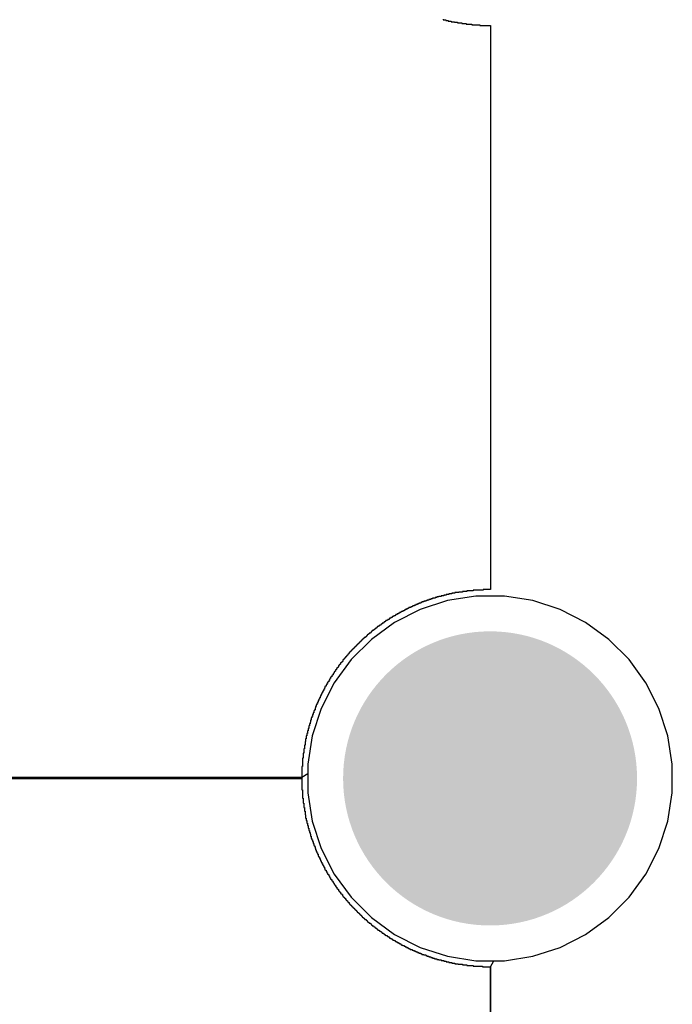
# Model space of a CAD drawing. Header units: inches. Extents: x 0 to 140, y 0 to 140.
# Tile 28 of 42: x 78 to 89, y 50 to 67. Entities that reach past the tile are written whole.
import ezdxf

# ---------------------------------------------------------------- set-up
doc = ezdxf.new("R2010")
doc.units = ezdxf.units.IN
for name, color, linetype in [('BOTTOM', 5, 'Continuous'), ('Bottom Solder', 6, 'Continuous'), ('Pad Holes', 156, 'Continuous'), ('TOP', 1, 'Continuous'), ('Top Solder', 216, 'Continuous')]:
    doc.layers.add(name, color=color, linetype=linetype)

msp = doc.modelspace()

# ---------------------------------------------------------------- hatches: boundary and pattern name
at = {"layer": 'BOTTOM'}
h = msp.add_hatch(color=5, dxfattribs=at)
edge = h.paths.add_edge_path()
edge.add_arc((86, 54), 1.5, 0, 360)
at = {"layer": 'Bottom Solder'}
h = msp.add_hatch(color=6, dxfattribs=at)
edge = h.paths.add_edge_path()
edge.add_arc((86, 54), 2.5, 0, 360)
at = {"layer": 'Pad Holes'}
h = msp.add_hatch(color=7, dxfattribs=at)
edge = h.paths.add_edge_path()
edge.add_arc((86, 54), 1.75, 0, 360)
at = {"layer": 'TOP'}
h = msp.add_hatch(color=1, dxfattribs=at)
edge = h.paths.add_edge_path()
edge.add_arc((86, 54), 1.5, 0, 360)
at = {"layer": 'Top Solder'}
h = msp.add_hatch(color=216, dxfattribs=at)
edge = h.paths.add_edge_path()
edge.add_arc((86, 54), 2.5, 0, 360)

# ---------------------------------------------------------------- linework, layer by layer
at = {"layer": 'BOTTOM'}
for p, q in [((85.756, 57.1), (85.274, 57.023)), ((86.244, 57.1), (85.756, 57.1)), ((86.726, 57.023), (86.244, 57.1)), ((85.274, 57.023), (84.81, 56.873)), ((87.19, 56.873), (86.726, 57.023)), ((84.81, 56.873), (84.375, 56.651)), ((87.625, 56.651), (87.19, 56.873)), ((84.375, 56.651), (83.981, 56.364)), ((88.02, 56.364), (87.625, 56.651)), ((83.981, 56.364), (83.635, 56.019)), ((88.365, 56.019), (88.02, 56.364)), ((83.635, 56.019), (83.349, 55.624)), ((88.651, 55.624), (88.365, 56.019)), ((83.349, 55.624), (83.127, 55.19)), ((88.873, 55.19), (88.651, 55.624)), ((83.127, 55.19), (82.976, 54.726)), ((89.024, 54.726), (88.873, 55.19)), ((82.976, 54.726), (82.9, 54.244)), ((89.1, 54.244), (89.024, 54.726)), ((82.9, 54.244), (82.9, 54.08)), ((89.1, 53.756), (89.1, 54.244)), ((82.9, 54.08), (82.8, 54.015)), ((73.212, 54.015), (82.8, 54.015)), ((82.773, 54.015), (73.227, 54.015)), ((82.8, 54.015), (82.773, 54.015)), ((82.8, 54.015), (82.8, 53.803)), ((82.8, 53.803), (82.811, 53.803)), ((82.811, 53.803), (82.811, 53.665)), ((89.024, 53.274), (89.1, 53.756)), ((82.811, 53.665), (82.821, 53.665)), ((82.821, 53.665), (82.821, 53.581)), ((82.821, 53.581), (82.832, 53.581)), ((82.832, 53.581), (82.832, 53.507)), ((82.832, 53.507), (82.842, 53.507)), ((82.842, 53.507), (82.842, 53.443)), ((82.842, 53.443), (82.853, 53.443)), ((82.853, 53.443), (82.853, 53.38)), ((82.853, 53.38), (82.863, 53.38)), ((82.863, 53.38), (82.863, 53.327)), ((82.863, 53.327), (82.874, 53.327)), ((82.874, 53.327), (82.874, 53.284)), ((82.874, 53.284), (82.885, 53.284)), ((82.885, 53.284), (82.885, 53.242)), ((82.885, 53.242), (82.895, 53.242)), ((82.895, 53.242), (82.895, 53.2)), ((88.873, 52.81), (89.024, 53.274)), ((82.895, 53.2), (82.906, 53.2)), ((82.906, 53.2), (82.906, 53.157)), ((82.906, 53.157), (82.916, 53.157)), ((82.916, 53.157), (82.916, 53.115)), ((82.916, 53.115), (82.927, 53.115)), ((82.927, 53.115), (82.927, 53.083)), ((82.927, 53.083), (82.937, 53.083)), ((82.937, 53.083), (82.937, 53.052)), ((82.937, 53.052), (82.948, 53.052)), ((82.948, 53.052), (82.948, 53.02)), ((82.948, 53.02), (82.959, 53.02)), ((82.959, 53.02), (82.959, 52.978)), ((82.959, 52.978), (82.969, 52.978)), ((82.969, 52.978), (82.969, 52.956)), ((82.969, 52.956), (82.98, 52.956)), ((82.98, 52.956), (82.98, 52.925)), ((82.98, 52.925), (82.99, 52.925)), ((82.99, 52.925), (82.99, 52.893)), ((82.99, 52.893), (83.001, 52.893)), ((83.001, 52.893), (83.001, 52.861)), ((83.001, 52.861), (83.012, 52.861)), ((83.012, 52.861), (83.012, 52.84)), ((83.012, 52.84), (83.022, 52.84)), ((83.022, 52.84), (83.022, 52.808)), ((83.022, 52.808), (83.033, 52.808)), ((83.033, 52.808), (83.033, 52.787)), ((83.033, 52.787), (83.043, 52.787)), ((83.043, 52.787), (83.043, 52.755)), ((83.043, 52.755), (83.054, 52.755)), ((83.054, 52.755), (83.054, 52.734)), ((83.054, 52.734), (83.064, 52.734)), ((83.064, 52.734), (83.064, 52.713)), ((88.651, 52.375), (88.873, 52.81)), ((83.064, 52.713), (83.075, 52.713)), ((83.075, 52.713), (83.075, 52.681)), ((83.075, 52.681), (83.086, 52.681)), ((83.086, 52.681), (83.086, 52.66)), ((83.086, 52.66), (83.096, 52.66)), ((83.096, 52.66), (83.096, 52.639)), ((83.096, 52.639), (83.107, 52.639)), ((83.107, 52.639), (83.107, 52.618)), ((83.107, 52.618), (83.117, 52.618)), ((83.117, 52.618), (83.117, 52.597)), ((83.117, 52.597), (83.128, 52.597)), ((83.128, 52.597), (83.128, 52.575)), ((83.128, 52.575), (83.139, 52.575)), ((83.139, 52.575), (83.139, 52.554)), ((83.139, 52.554), (83.149, 52.554)), ((83.149, 52.554), (83.149, 52.533)), ((83.149, 52.533), (83.16, 52.533)), ((83.16, 52.533), (83.16, 52.512)), ((83.16, 52.512), (83.17, 52.512)), ((83.17, 52.512), (83.17, 52.491)), ((83.17, 52.491), (83.181, 52.491)), ((83.181, 52.491), (83.181, 52.47)), ((83.181, 52.47), (83.191, 52.47)), ((83.191, 52.47), (83.191, 52.448)), ((83.191, 52.448), (83.202, 52.448)), ((83.202, 52.448), (83.202, 52.438)), ((83.202, 52.438), (83.213, 52.438)), ((83.213, 52.438), (83.213, 52.417)), ((83.213, 52.417), (83.223, 52.417)), ((83.223, 52.417), (83.223, 52.396)), ((83.223, 52.396), (83.234, 52.396)), ((83.234, 52.396), (83.234, 52.374)), ((83.234, 52.374), (83.244, 52.374)), ((83.244, 52.374), (83.244, 52.364)), ((83.244, 52.364), (83.255, 52.364)), ((83.255, 52.364), (83.255, 52.343)), ((83.255, 52.343), (83.266, 52.343)), ((83.266, 52.343), (83.266, 52.321)), ((83.266, 52.321), (83.276, 52.321)), ((83.276, 52.321), (83.276, 52.311)), ((83.276, 52.311), (83.287, 52.311)), ((83.287, 52.311), (83.287, 52.29)), ((83.287, 52.29), (83.297, 52.29)), ((83.297, 52.29), (83.297, 52.279)), ((83.297, 52.279), (83.308, 52.279)), ((83.308, 52.279), (83.308, 52.258)), ((83.308, 52.258), (83.318, 52.258)), ((83.318, 52.258), (83.318, 52.247)), ((83.318, 52.247), (83.329, 52.247)), ((83.329, 52.247), (83.329, 52.226)), ((83.329, 52.226), (83.34, 52.226)), ((83.34, 52.226), (83.34, 52.216)), ((88.365, 51.98), (88.651, 52.375)), ((83.34, 52.216), (83.35, 52.216)), ((83.35, 52.216), (83.35, 52.194)), ((83.35, 52.194), (83.361, 52.194)), ((83.361, 52.194), (83.361, 52.184)), ((83.361, 52.184), (83.371, 52.184)), ((83.371, 52.184), (83.371, 52.163)), ((83.371, 52.163), (83.382, 52.163)), ((83.382, 52.163), (83.382, 52.152)), ((83.382, 52.152), (83.393, 52.152)), ((83.393, 52.152), (83.393, 52.131)), ((83.393, 52.131), (83.403, 52.131)), ((83.403, 52.131), (83.403, 52.12)), ((83.403, 52.12), (83.414, 52.12)), ((83.414, 52.12), (83.414, 52.11)), ((83.414, 52.11), (83.424, 52.11)), ((83.424, 52.11), (83.424, 52.089)), ((83.424, 52.089), (83.435, 52.089)), ((83.435, 52.089), (83.435, 52.078)), ((83.435, 52.078), (83.445, 52.078)), ((83.445, 52.078), (83.445, 52.067)), ((83.445, 52.067), (83.456, 52.067)), ((83.456, 52.067), (83.456, 52.046)), ((83.456, 52.046), (83.467, 52.046)), ((83.467, 52.046), (83.467, 52.036)), ((83.467, 52.036), (83.477, 52.036)), ((83.477, 52.036), (83.477, 52.025)), ((83.477, 52.025), (83.488, 52.025)), ((83.488, 52.025), (83.488, 52.004)), ((83.488, 52.004), (83.498, 52.004)), ((83.498, 52.004), (83.498, 51.993)), ((83.498, 51.993), (83.509, 51.993)), ((83.509, 51.993), (83.509, 51.983)), ((83.509, 51.983), (83.52, 51.983)), ((83.52, 51.983), (83.52, 51.972)), ((83.52, 51.972), (83.53, 51.972)), ((83.53, 51.972), (83.53, 51.962)), ((83.53, 51.962), (83.541, 51.962)), ((83.541, 51.962), (83.541, 51.94)), ((83.541, 51.94), (83.551, 51.94)), ((83.551, 51.94), (83.551, 51.93)), ((83.551, 51.93), (83.562, 51.93)), ((83.562, 51.93), (83.562, 51.919)), ((83.562, 51.919), (83.572, 51.919)), ((83.572, 51.919), (83.572, 51.909)), ((83.572, 51.909), (83.583, 51.909)), ((83.583, 51.909), (83.583, 51.898)), ((83.583, 51.898), (83.594, 51.898)), ((83.594, 51.898), (83.594, 51.888)), ((83.594, 51.888), (83.604, 51.888)), ((83.604, 51.888), (83.604, 51.866)), ((88.02, 51.635), (88.365, 51.98)), ((83.604, 51.866), (83.615, 51.866)), ((83.615, 51.866), (83.615, 51.856)), ((83.615, 51.856), (83.625, 51.856)), ((83.625, 51.856), (83.625, 51.845)), ((83.625, 51.845), (83.636, 51.845)), ((83.636, 51.845), (83.636, 51.835)), ((83.636, 51.835), (83.647, 51.835)), ((83.647, 51.835), (83.647, 51.824)), ((83.647, 51.824), (83.657, 51.824)), ((83.657, 51.824), (83.657, 51.813)), ((83.657, 51.813), (83.668, 51.813)), ((83.668, 51.813), (83.668, 51.803)), ((83.668, 51.803), (83.678, 51.803)), ((83.678, 51.803), (83.678, 51.792)), ((83.678, 51.792), (83.689, 51.792)), ((83.689, 51.792), (83.689, 51.782)), ((83.689, 51.782), (83.699, 51.782)), ((83.699, 51.782), (83.699, 51.771)), ((83.699, 51.771), (83.71, 51.771)), ((83.71, 51.771), (83.71, 51.761)), ((83.71, 51.761), (83.721, 51.761)), ((83.721, 51.761), (83.721, 51.75)), ((83.721, 51.75), (83.731, 51.75)), ((83.731, 51.75), (83.731, 51.739)), ((83.731, 51.739), (83.742, 51.739)), ((83.742, 51.739), (83.742, 51.729)), ((83.742, 51.729), (83.752, 51.729)), ((83.752, 51.729), (83.752, 51.718)), ((83.752, 51.718), (83.763, 51.718)), ((83.763, 51.718), (83.763, 51.708)), ((83.763, 51.708), (83.774, 51.708)), ((83.774, 51.708), (83.774, 51.697)), ((83.774, 51.697), (83.784, 51.697)), ((83.784, 51.697), (83.784, 51.686)), ((83.784, 51.686), (83.795, 51.686)), ((83.795, 51.686), (83.795, 51.676)), ((83.795, 51.676), (83.805, 51.676)), ((83.805, 51.676), (83.805, 51.665)), ((83.805, 51.665), (83.816, 51.665)), ((83.816, 51.665), (83.816, 51.655)), ((83.816, 51.655), (83.826, 51.655)), ((83.826, 51.655), (83.826, 51.644)), ((83.826, 51.644), (83.837, 51.644)), ((83.837, 51.644), (83.837, 51.634)), ((83.837, 51.634), (83.848, 51.634)), ((83.848, 51.634), (83.848, 51.623)), ((83.848, 51.623), (83.858, 51.623)), ((83.858, 51.623), (83.858, 51.612)), ((83.858, 51.612), (83.869, 51.612)), ((83.869, 51.612), (83.869, 51.602)), ((83.869, 51.602), (83.89, 51.602)), ((83.89, 51.602), (83.89, 51.591)), ((83.89, 51.591), (83.901, 51.591)), ((83.901, 51.591), (83.901, 51.581)), ((83.901, 51.581), (83.911, 51.581)), ((83.911, 51.581), (83.911, 51.57)), ((83.911, 51.57), (83.922, 51.57)), ((83.922, 51.57), (83.922, 51.559)), ((83.922, 51.559), (83.932, 51.559)), ((83.932, 51.559), (83.932, 51.549)), ((87.625, 51.348), (88.02, 51.635)), ((83.932, 51.549), (83.943, 51.549)), ((83.943, 51.549), (83.943, 51.538)), ((83.943, 51.538), (83.964, 51.538)), ((83.964, 51.538), (83.964, 51.528)), ((83.964, 51.528), (83.975, 51.528)), ((83.975, 51.528), (83.975, 51.517)), ((83.975, 51.517), (83.985, 51.517)), ((83.985, 51.517), (83.985, 51.507)), ((83.985, 51.507), (83.996, 51.507)), ((83.996, 51.507), (83.996, 51.496)), ((83.996, 51.496), (84.017, 51.496)), ((84.017, 51.496), (84.017, 51.485)), ((84.017, 51.485), (84.028, 51.485)), ((84.028, 51.485), (84.028, 51.475)), ((84.028, 51.475), (84.038, 51.475)), ((84.038, 51.475), (84.038, 51.464)), ((84.038, 51.464), (84.049, 51.464)), ((84.049, 51.464), (84.049, 51.454)), ((84.049, 51.454), (84.07, 51.454)), ((84.07, 51.454), (84.07, 51.443)), ((84.07, 51.443), (84.08, 51.443)), ((84.08, 51.443), (84.08, 51.432)), ((84.08, 51.432), (84.091, 51.432)), ((84.091, 51.432), (84.091, 51.422)), ((84.091, 51.422), (84.112, 51.422)), ((84.112, 51.422), (84.112, 51.411)), ((84.112, 51.411), (84.123, 51.411)), ((84.123, 51.411), (84.123, 51.401)), ((84.123, 51.401), (84.144, 51.401)), ((84.144, 51.401), (84.144, 51.39)), ((84.144, 51.39), (84.155, 51.39)), ((84.155, 51.39), (84.155, 51.38)), ((84.155, 51.38), (84.165, 51.38)), ((84.165, 51.38), (84.165, 51.369)), ((84.165, 51.369), (84.186, 51.369)), ((84.186, 51.369), (84.186, 51.358)), ((84.186, 51.358), (84.197, 51.358)), ((84.197, 51.358), (84.197, 51.348)), ((84.197, 51.348), (84.218, 51.348)), ((84.218, 51.348), (84.218, 51.337)), ((84.218, 51.337), (84.229, 51.337)), ((84.229, 51.337), (84.229, 51.327)), ((84.229, 51.327), (84.25, 51.327)), ((84.25, 51.327), (84.25, 51.316)), ((84.25, 51.316), (84.26, 51.316)), ((84.26, 51.316), (84.26, 51.305)), ((84.26, 51.305), (84.282, 51.305)), ((84.282, 51.305), (84.282, 51.295)), ((84.282, 51.295), (84.292, 51.295)), ((84.292, 51.295), (84.292, 51.284)), ((84.292, 51.284), (84.313, 51.284)), ((84.313, 51.284), (84.313, 51.274)), ((84.313, 51.274), (84.334, 51.274)), ((84.334, 51.274), (84.334, 51.263)), ((84.334, 51.263), (84.345, 51.263)), ((84.345, 51.263), (84.345, 51.253)), ((84.345, 51.253), (84.366, 51.253)), ((84.366, 51.253), (84.366, 51.242)), ((84.366, 51.242), (84.387, 51.242)), ((84.387, 51.242), (84.387, 51.231)), ((84.387, 51.231), (84.398, 51.231)), ((84.398, 51.231), (84.398, 51.221)), ((84.398, 51.221), (84.419, 51.221)), ((84.419, 51.221), (84.419, 51.21)), ((87.19, 51.127), (87.625, 51.348)), ((84.419, 51.21), (84.44, 51.21)), ((84.44, 51.21), (84.44, 51.2)), ((84.44, 51.2), (84.461, 51.2)), ((84.461, 51.2), (84.461, 51.189)), ((84.461, 51.189), (84.483, 51.189)), ((84.483, 51.189), (84.483, 51.178)), ((84.483, 51.178), (84.493, 51.178)), ((84.493, 51.178), (84.493, 51.168)), ((84.493, 51.168), (84.514, 51.168)), ((84.514, 51.168), (84.514, 51.157)), ((84.514, 51.157), (84.536, 51.157)), ((84.536, 51.157), (84.536, 51.147)), ((84.536, 51.147), (84.557, 51.147)), ((84.557, 51.147), (84.557, 51.136)), ((84.557, 51.136), (84.578, 51.136)), ((84.578, 51.136), (84.578, 51.126)), ((84.578, 51.126), (84.599, 51.126)), ((84.599, 51.126), (84.599, 51.115)), ((84.599, 51.115), (84.62, 51.115)), ((84.62, 51.115), (84.62, 51.104)), ((84.62, 51.104), (84.641, 51.104)), ((84.641, 51.104), (84.641, 51.094)), ((84.641, 51.094), (84.673, 51.094)), ((84.673, 51.094), (84.673, 51.083)), ((84.673, 51.083), (84.694, 51.083)), ((84.694, 51.083), (84.694, 51.073)), ((84.694, 51.073), (84.715, 51.073)), ((84.715, 51.073), (84.715, 51.062)), ((84.715, 51.062), (84.737, 51.062)), ((84.737, 51.062), (84.737, 51.051)), ((84.737, 51.051), (84.768, 51.051)), ((84.768, 51.051), (84.768, 51.041)), ((86.726, 50.976), (87.19, 51.127)), ((84.768, 51.041), (84.789, 51.041)), ((84.789, 51.041), (84.789, 51.03)), ((84.789, 51.03), (84.821, 51.03)), ((84.821, 51.03), (84.821, 51.02)), ((84.821, 51.02), (84.842, 51.02)), ((84.842, 51.02), (84.842, 51.009)), ((84.842, 51.009), (84.874, 51.009)), ((84.874, 51.009), (84.874, 50.999)), ((84.874, 50.999), (84.906, 50.999)), ((84.906, 50.999), (84.906, 50.988)), ((84.906, 50.988), (84.927, 50.988)), ((84.927, 50.988), (84.927, 50.977)), ((84.927, 50.977), (84.959, 50.977)), ((84.959, 50.977), (84.959, 50.967)), ((84.959, 50.967), (84.991, 50.967)), ((84.991, 50.967), (84.991, 50.956)), ((84.991, 50.956), (85.022, 50.956)), ((85.022, 50.956), (85.022, 50.946)), ((85.022, 50.946), (85.054, 50.946)), ((85.054, 50.946), (85.054, 50.935)), ((85.054, 50.935), (85.096, 50.935)), ((85.096, 50.935), (85.096, 50.924)), ((85.096, 50.924), (85.128, 50.924)), ((85.128, 50.924), (85.128, 50.914)), ((85.128, 50.914), (85.17, 50.914)), ((85.17, 50.914), (85.17, 50.903)), ((85.17, 50.903), (85.213, 50.903)), ((85.213, 50.903), (85.213, 50.893)), ((85.213, 50.893), (85.255, 50.893)), ((85.255, 50.893), (85.255, 50.882)), ((85.255, 50.882), (85.297, 50.882)), ((85.297, 50.882), (85.297, 50.872)), ((86.007, 50.797), (86.066, 50.9)), ((86.066, 50.9), (86.244, 50.9)), ((86.244, 50.9), (86.726, 50.976)), ((85.297, 50.872), (85.35, 50.872)), ((85.35, 50.872), (85.35, 50.861)), ((85.35, 50.861), (85.403, 50.861)), ((85.403, 50.861), (85.403, 50.85)), ((85.403, 50.85), (85.456, 50.85)), ((85.456, 50.85), (85.456, 50.84)), ((85.456, 50.84), (85.53, 50.84)), ((85.53, 50.84), (85.53, 50.829)), ((85.53, 50.829), (85.604, 50.829)), ((85.604, 50.829), (85.604, 50.819)), ((85.604, 50.819), (85.71, 50.819)), ((85.71, 50.819), (85.71, 50.808)), ((85.71, 50.808), (85.869, 50.808)), ((85.869, 50.808), (85.869, 50.797)), ((85.869, 50.797), (86.007, 50.797)), ((86.007, 50.797), (86.007, 41.209)), ((86.007, 50.773), (86.007, 50.797)), ((86.007, 41.227), (86.007, 50.773))]:
    msp.add_line(p, q, dxfattribs=at)
at = {"layer": 'Bottom Solder'}
for p, q in [((85.202, 66.905), (85.202, 66.894)), ((85.202, 66.894), (85.245, 66.894)), ((85.245, 66.894), (85.245, 66.883)), ((85.245, 66.883), (85.287, 66.883)), ((85.287, 66.883), (85.287, 66.873)), ((85.287, 66.873), (85.34, 66.873)), ((85.34, 66.873), (85.34, 66.862)), ((85.34, 66.862), (85.393, 66.862)), ((85.393, 66.862), (85.393, 66.852)), ((85.393, 66.852), (85.446, 66.852)), ((85.446, 66.852), (85.446, 66.841)), ((85.446, 66.841), (85.52, 66.841)), ((85.52, 66.841), (85.52, 66.83)), ((85.52, 66.83), (85.594, 66.83)), ((85.594, 66.83), (85.594, 66.82)), ((85.594, 66.82), (85.689, 66.82)), ((85.689, 66.82), (85.689, 66.809)), ((85.689, 66.809), (85.827, 66.809)), ((85.827, 66.809), (85.827, 66.799)), ((85.827, 66.799), (86.007, 66.799)), ((86.007, 66.799), (86.007, 57.211)), ((85.096, 57.073), (85.065, 57.073)), ((85.065, 57.073), (85.065, 57.063)), ((85.128, 57.084), (85.096, 57.084)), ((85.096, 57.084), (85.096, 57.073)), ((85.17, 57.094), (85.128, 57.094)), ((85.128, 57.094), (85.128, 57.084)), ((85.213, 57.105), (85.17, 57.105)), ((85.17, 57.105), (85.17, 57.094)), ((85.255, 57.115), (85.213, 57.115)), ((85.213, 57.115), (85.213, 57.105)), ((85.297, 57.126), (85.255, 57.126)), ((85.255, 57.126), (85.255, 57.115)), ((85.35, 57.137), (85.297, 57.137)), ((85.297, 57.137), (85.297, 57.126)), ((85.403, 57.147), (85.35, 57.147)), ((85.35, 57.147), (85.35, 57.137)), ((85.467, 57.158), (85.403, 57.158)), ((85.403, 57.158), (85.403, 57.147)), ((85.53, 57.168), (85.467, 57.168)), ((85.467, 57.168), (85.467, 57.158)), ((85.604, 57.179), (85.53, 57.179)), ((85.53, 57.179), (85.53, 57.168)), ((85.71, 57.19), (85.604, 57.19)), ((85.604, 57.19), (85.604, 57.179)), ((85.88, 57.2), (85.71, 57.2)), ((85.71, 57.2), (85.71, 57.19)), ((86.007, 57.211), (85.88, 57.211)), ((85.88, 57.211), (85.88, 57.2)), ((84.673, 56.914), (84.652, 56.914)), ((84.652, 56.914), (84.652, 56.904)), ((84.694, 56.925), (84.673, 56.925)), ((84.673, 56.925), (84.673, 56.914)), ((84.715, 56.936), (84.694, 56.936)), ((84.694, 56.936), (84.694, 56.925)), ((84.737, 56.946), (84.715, 56.946)), ((84.715, 56.946), (84.715, 56.936)), ((84.768, 56.957), (84.737, 56.957)), ((84.737, 56.957), (84.737, 56.946)), ((84.789, 56.967), (84.768, 56.967)), ((84.768, 56.967), (84.768, 56.957)), ((84.821, 56.978), (84.789, 56.978)), ((84.789, 56.978), (84.789, 56.967)), ((84.842, 56.988), (84.821, 56.988)), ((84.821, 56.988), (84.821, 56.978)), ((84.874, 56.999), (84.842, 56.999)), ((84.842, 56.999), (84.842, 56.988)), ((84.906, 57.01), (84.874, 57.01)), ((84.874, 57.01), (84.874, 56.999)), ((84.927, 57.02), (84.906, 57.02)), ((84.906, 57.02), (84.906, 57.01)), ((84.959, 57.031), (84.927, 57.031)), ((84.927, 57.031), (84.927, 57.02)), ((84.991, 57.041), (84.959, 57.041)), ((84.959, 57.041), (84.959, 57.031)), ((85.022, 57.052), (84.991, 57.052)), ((84.991, 57.052), (84.991, 57.041)), ((85.065, 57.063), (85.022, 57.063)), ((85.022, 57.063), (85.022, 57.052)), ((84.345, 56.745), (84.334, 56.745)), ((84.334, 56.745), (84.334, 56.734)), ((84.366, 56.756), (84.345, 56.756)), ((84.345, 56.756), (84.345, 56.745)), ((84.387, 56.766), (84.366, 56.766)), ((84.366, 56.766), (84.366, 56.756)), ((84.398, 56.777), (84.387, 56.777)), ((84.387, 56.777), (84.387, 56.766)), ((84.419, 56.787), (84.398, 56.787)), ((84.398, 56.787), (84.398, 56.777)), ((84.44, 56.798), (84.419, 56.798)), ((84.419, 56.798), (84.419, 56.787)), ((84.461, 56.809), (84.44, 56.809)), ((84.44, 56.809), (84.44, 56.798)), ((84.483, 56.819), (84.461, 56.819)), ((84.461, 56.819), (84.461, 56.809)), ((84.493, 56.83), (84.483, 56.83)), ((84.483, 56.83), (84.483, 56.819)), ((84.514, 56.84), (84.493, 56.84)), ((84.493, 56.84), (84.493, 56.83)), ((84.536, 56.851), (84.514, 56.851)), ((84.514, 56.851), (84.514, 56.84)), ((84.557, 56.861), (84.536, 56.861)), ((84.536, 56.861), (84.536, 56.851)), ((84.578, 56.872), (84.557, 56.872)), ((84.557, 56.872), (84.557, 56.861)), ((84.599, 56.883), (84.578, 56.883)), ((84.578, 56.883), (84.578, 56.872)), ((84.62, 56.893), (84.599, 56.893)), ((84.599, 56.893), (84.599, 56.883)), ((84.652, 56.904), (84.62, 56.904)), ((84.62, 56.904), (84.62, 56.893)), ((84.091, 56.576), (84.08, 56.576)), ((84.08, 56.576), (84.08, 56.565)), ((84.112, 56.586), (84.091, 56.586)), ((84.091, 56.586), (84.091, 56.576)), ((84.123, 56.597), (84.112, 56.597)), ((84.112, 56.597), (84.112, 56.586)), ((84.144, 56.607), (84.123, 56.607)), ((84.123, 56.607), (84.123, 56.597)), ((84.155, 56.618), (84.144, 56.618)), ((84.144, 56.618), (84.144, 56.607)), ((84.165, 56.629), (84.155, 56.629)), ((84.155, 56.629), (84.155, 56.618)), ((84.186, 56.639), (84.165, 56.639)), ((84.165, 56.639), (84.165, 56.629)), ((84.197, 56.65), (84.186, 56.65)), ((84.186, 56.65), (84.186, 56.639)), ((84.218, 56.66), (84.197, 56.66)), ((84.197, 56.66), (84.197, 56.65)), ((84.229, 56.671), (84.218, 56.671)), ((84.218, 56.671), (84.218, 56.66)), ((84.25, 56.682), (84.229, 56.682)), ((84.229, 56.682), (84.229, 56.671)), ((84.26, 56.692), (84.25, 56.692)), ((84.25, 56.692), (84.25, 56.682)), ((84.282, 56.703), (84.26, 56.703)), ((84.26, 56.703), (84.26, 56.692)), ((84.292, 56.713), (84.282, 56.713)), ((84.282, 56.713), (84.282, 56.703)), ((84.313, 56.724), (84.292, 56.724)), ((84.292, 56.724), (84.292, 56.713)), ((84.334, 56.734), (84.313, 56.734)), ((84.313, 56.734), (84.313, 56.724)), ((83.89, 56.406), (83.879, 56.406)), ((83.879, 56.406), (83.879, 56.396)), ((83.901, 56.417), (83.89, 56.417)), ((83.89, 56.417), (83.89, 56.406)), ((83.911, 56.428), (83.901, 56.428)), ((83.901, 56.428), (83.901, 56.417)), ((83.922, 56.438), (83.911, 56.438)), ((83.911, 56.438), (83.911, 56.428)), ((83.932, 56.449), (83.922, 56.449)), ((83.922, 56.449), (83.922, 56.438)), ((83.943, 56.459), (83.932, 56.459)), ((83.932, 56.459), (83.932, 56.449)), ((83.964, 56.47), (83.943, 56.47)), ((83.943, 56.47), (83.943, 56.459)), ((83.975, 56.48), (83.964, 56.48)), ((83.964, 56.48), (83.964, 56.47)), ((83.985, 56.491), (83.975, 56.491)), ((83.975, 56.491), (83.975, 56.48)), ((83.996, 56.502), (83.985, 56.502)), ((83.985, 56.502), (83.985, 56.491)), ((84.017, 56.512), (83.996, 56.512)), ((83.996, 56.512), (83.996, 56.502)), ((84.028, 56.523), (84.017, 56.523)), ((84.017, 56.523), (84.017, 56.512)), ((84.038, 56.533), (84.028, 56.533)), ((84.028, 56.533), (84.028, 56.523)), ((84.049, 56.544), (84.038, 56.544)), ((84.038, 56.544), (84.038, 56.533)), ((84.07, 56.555), (84.049, 56.555)), ((84.049, 56.555), (84.049, 56.544)), ((84.08, 56.565), (84.07, 56.565)), ((84.07, 56.565), (84.07, 56.555)), ((83.71, 56.237), (83.699, 56.237)), ((83.699, 56.237), (83.699, 56.226)), ((83.721, 56.248), (83.71, 56.248)), ((83.71, 56.248), (83.71, 56.237)), ((83.731, 56.258), (83.721, 56.258)), ((83.721, 56.258), (83.721, 56.248)), ((83.742, 56.269), (83.731, 56.269)), ((83.731, 56.269), (83.731, 56.258)), ((83.752, 56.279), (83.742, 56.279)), ((83.742, 56.279), (83.742, 56.269)), ((83.763, 56.29), (83.752, 56.29)), ((83.752, 56.29), (83.752, 56.279)), ((83.774, 56.301), (83.763, 56.301)), ((83.763, 56.301), (83.763, 56.29)), ((83.784, 56.311), (83.774, 56.311)), ((83.774, 56.311), (83.774, 56.301)), ((83.795, 56.322), (83.784, 56.322)), ((83.784, 56.322), (83.784, 56.311)), ((83.805, 56.332), (83.795, 56.332)), ((83.795, 56.332), (83.795, 56.322)), ((83.816, 56.343), (83.805, 56.343)), ((83.805, 56.343), (83.805, 56.332)), ((83.826, 56.353), (83.816, 56.353)), ((83.816, 56.353), (83.816, 56.343)), ((83.837, 56.364), (83.826, 56.364)), ((83.826, 56.364), (83.826, 56.353)), ((83.848, 56.375), (83.837, 56.375)), ((83.837, 56.375), (83.837, 56.364)), ((83.858, 56.385), (83.848, 56.385)), ((83.848, 56.385), (83.848, 56.375)), ((83.879, 56.396), (83.858, 56.396)), ((83.858, 56.396), (83.858, 56.385)), ((83.562, 56.078), (83.551, 56.078)), ((83.551, 56.078), (83.551, 56.068)), ((83.572, 56.089), (83.562, 56.089)), ((83.562, 56.089), (83.562, 56.078)), ((83.583, 56.099), (83.572, 56.099)), ((83.572, 56.099), (83.572, 56.089)), ((83.594, 56.11), (83.583, 56.11)), ((83.583, 56.11), (83.583, 56.099)), ((83.604, 56.121), (83.594, 56.121)), ((83.594, 56.121), (83.594, 56.11)), ((83.615, 56.142), (83.604, 56.142)), ((83.604, 56.142), (83.604, 56.121)), ((83.625, 56.152), (83.615, 56.152)), ((83.615, 56.152), (83.615, 56.142)), ((83.636, 56.163), (83.625, 56.163)), ((83.625, 56.163), (83.625, 56.152)), ((83.647, 56.174), (83.636, 56.174)), ((83.636, 56.174), (83.636, 56.163)), ((83.657, 56.184), (83.647, 56.184)), ((83.647, 56.184), (83.647, 56.174)), ((83.668, 56.195), (83.657, 56.195)), ((83.657, 56.195), (83.657, 56.184)), ((83.678, 56.205), (83.668, 56.205)), ((83.668, 56.205), (83.668, 56.195)), ((83.689, 56.216), (83.678, 56.216)), ((83.678, 56.216), (83.678, 56.205)), ((83.699, 56.226), (83.689, 56.226)), ((83.689, 56.226), (83.689, 56.216)), ((83.435, 55.92), (83.424, 55.92)), ((83.424, 55.92), (83.424, 55.898)), ((83.445, 55.93), (83.435, 55.93)), ((83.435, 55.93), (83.435, 55.92)), ((83.456, 55.941), (83.445, 55.941)), ((83.445, 55.941), (83.445, 55.93)), ((83.467, 55.962), (83.456, 55.962)), ((83.456, 55.962), (83.456, 55.941)), ((83.477, 55.972), (83.467, 55.972)), ((83.467, 55.972), (83.467, 55.962)), ((83.488, 55.983), (83.477, 55.983)), ((83.477, 55.983), (83.477, 55.972)), ((83.498, 55.994), (83.488, 55.994)), ((83.488, 55.994), (83.488, 55.983)), ((83.509, 56.015), (83.498, 56.015)), ((83.498, 56.015), (83.498, 55.994)), ((83.52, 56.025), (83.509, 56.025)), ((83.509, 56.025), (83.509, 56.015)), ((83.53, 56.036), (83.52, 56.036)), ((83.52, 56.036), (83.52, 56.025)), ((83.541, 56.047), (83.53, 56.047)), ((83.53, 56.047), (83.53, 56.036)), ((83.551, 56.068), (83.541, 56.068)), ((83.541, 56.068), (83.541, 56.047)), ((83.318, 55.75), (83.308, 55.75)), ((83.308, 55.75), (83.308, 55.729)), ((83.329, 55.761), (83.318, 55.761)), ((83.318, 55.761), (83.318, 55.75)), ((83.34, 55.782), (83.329, 55.782)), ((83.329, 55.782), (83.329, 55.761)), ((83.35, 55.793), (83.34, 55.793)), ((83.34, 55.793), (83.34, 55.782)), ((83.361, 55.814), (83.35, 55.814)), ((83.35, 55.814), (83.35, 55.793)), ((83.371, 55.824), (83.361, 55.824)), ((83.361, 55.824), (83.361, 55.814)), ((83.382, 55.846), (83.371, 55.846)), ((83.371, 55.846), (83.371, 55.824)), ((83.393, 55.856), (83.382, 55.856)), ((83.382, 55.856), (83.382, 55.846)), ((83.403, 55.877), (83.393, 55.877)), ((83.393, 55.877), (83.393, 55.856)), ((83.414, 55.888), (83.403, 55.888)), ((83.403, 55.888), (83.403, 55.877)), ((83.424, 55.898), (83.414, 55.898)), ((83.414, 55.898), (83.414, 55.888)), ((83.213, 55.57), (83.202, 55.57)), ((83.202, 55.57), (83.202, 55.56)), ((83.223, 55.592), (83.213, 55.592)), ((83.213, 55.592), (83.213, 55.57)), ((83.234, 55.613), (83.223, 55.613)), ((83.223, 55.613), (83.223, 55.592)), ((83.244, 55.634), (83.234, 55.634)), ((83.234, 55.634), (83.234, 55.613)), ((83.255, 55.644), (83.244, 55.644)), ((83.244, 55.644), (83.244, 55.634)), ((83.266, 55.666), (83.255, 55.666)), ((83.255, 55.666), (83.255, 55.644)), ((83.276, 55.687), (83.266, 55.687)), ((83.266, 55.687), (83.266, 55.666)), ((83.287, 55.697), (83.276, 55.697)), ((83.276, 55.697), (83.276, 55.687)), ((83.297, 55.719), (83.287, 55.719)), ((83.287, 55.719), (83.287, 55.697)), ((83.308, 55.729), (83.297, 55.729)), ((83.297, 55.729), (83.297, 55.719)), ((83.128, 55.412), (83.117, 55.412)), ((83.117, 55.412), (83.117, 55.39)), ((83.139, 55.433), (83.128, 55.433)), ((83.128, 55.433), (83.128, 55.412)), ((83.149, 55.454), (83.139, 55.454)), ((83.139, 55.454), (83.139, 55.433)), ((83.16, 55.475), (83.149, 55.475)), ((83.149, 55.475), (83.149, 55.454)), ((83.17, 55.496), (83.16, 55.496)), ((83.16, 55.496), (83.16, 55.475)), ((83.181, 55.517), (83.17, 55.517)), ((83.17, 55.517), (83.17, 55.496)), ((83.191, 55.539), (83.181, 55.539)), ((83.181, 55.539), (83.181, 55.517)), ((83.202, 55.56), (83.191, 55.56)), ((83.191, 55.56), (83.191, 55.539)), ((83.054, 55.253), (83.043, 55.253)), ((83.043, 55.253), (83.043, 55.221)), ((83.064, 55.274), (83.054, 55.274)), ((83.054, 55.274), (83.054, 55.253)), ((83.075, 55.295), (83.064, 55.295)), ((83.064, 55.295), (83.064, 55.274)), ((83.086, 55.327), (83.075, 55.327)), ((83.075, 55.327), (83.075, 55.295)), ((83.096, 55.348), (83.086, 55.348)), ((83.086, 55.348), (83.086, 55.327)), ((83.107, 55.369), (83.096, 55.369)), ((83.096, 55.369), (83.096, 55.348)), ((83.117, 55.39), (83.107, 55.39)), ((83.107, 55.39), (83.107, 55.369)), ((82.99, 55.084), (82.98, 55.084)), ((82.98, 55.084), (82.98, 55.052)), ((83.001, 55.115), (82.99, 55.115)), ((82.99, 55.115), (82.99, 55.084)), ((83.012, 55.147), (83.001, 55.147)), ((83.001, 55.147), (83.001, 55.115)), ((83.022, 55.168), (83.012, 55.168)), ((83.012, 55.168), (83.012, 55.147)), ((83.033, 55.2), (83.022, 55.2)), ((83.022, 55.2), (83.022, 55.168)), ((83.043, 55.221), (83.033, 55.221)), ((83.033, 55.221), (83.033, 55.2)), ((82.937, 54.925), (82.927, 54.925)), ((82.927, 54.925), (82.927, 54.893)), ((82.948, 54.957), (82.937, 54.957)), ((82.937, 54.957), (82.937, 54.925)), ((82.959, 54.988), (82.948, 54.988)), ((82.948, 54.988), (82.948, 54.957)), ((82.969, 55.031), (82.959, 55.031)), ((82.959, 55.031), (82.959, 54.988)), ((82.98, 55.052), (82.969, 55.052)), ((82.969, 55.052), (82.969, 55.031)), ((82.895, 54.766), (82.885, 54.766)), ((82.885, 54.766), (82.885, 54.724)), ((82.906, 54.808), (82.895, 54.808)), ((82.895, 54.808), (82.895, 54.766)), ((82.916, 54.851), (82.906, 54.851)), ((82.906, 54.851), (82.906, 54.808)), ((82.927, 54.893), (82.916, 54.893)), ((82.916, 54.893), (82.916, 54.851)), ((82.853, 54.565), (82.842, 54.565)), ((82.842, 54.565), (82.842, 54.501)), ((82.863, 54.628), (82.853, 54.628)), ((82.853, 54.628), (82.853, 54.565)), ((82.874, 54.671), (82.863, 54.671)), ((82.863, 54.671), (82.863, 54.628)), ((82.885, 54.724), (82.874, 54.724)), ((82.874, 54.724), (82.874, 54.671)), ((82.832, 54.427), (82.821, 54.427)), ((82.821, 54.427), (82.821, 54.343)), ((82.842, 54.501), (82.832, 54.501)), ((82.832, 54.501), (82.832, 54.427)), ((82.821, 54.343), (82.811, 54.343)), ((82.811, 54.343), (82.811, 54.205)), ((82.811, 54.205), (82.8, 54.205)), ((82.8, 54.205), (82.8, 53.994)), ((73.212, 54.015), (82.8, 54.015)), ((82.8, 53.994), (73.212, 53.994)), ((82.8, 54.015), (82.8, 53.803)), ((82.8, 53.803), (82.811, 53.803)), ((82.811, 53.803), (82.811, 53.665)), ((82.811, 53.665), (82.821, 53.665)), ((82.821, 53.665), (82.821, 53.581)), ((82.821, 53.581), (82.832, 53.581)), ((82.832, 53.581), (82.832, 53.507)), ((82.832, 53.507), (82.842, 53.507)), ((82.842, 53.507), (82.842, 53.443)), ((82.842, 53.443), (82.853, 53.443)), ((82.853, 53.443), (82.853, 53.38)), ((82.853, 53.38), (82.863, 53.38)), ((82.863, 53.38), (82.863, 53.327)), ((82.863, 53.327), (82.874, 53.327)), ((82.874, 53.327), (82.874, 53.284)), ((82.874, 53.284), (82.885, 53.284)), ((82.885, 53.284), (82.885, 53.242)), ((82.885, 53.242), (82.895, 53.242)), ((82.895, 53.242), (82.895, 53.2)), ((82.895, 53.2), (82.906, 53.2)), ((82.906, 53.2), (82.906, 53.157)), ((82.906, 53.157), (82.916, 53.157)), ((82.916, 53.157), (82.916, 53.115)), ((82.916, 53.115), (82.927, 53.115)), ((82.927, 53.115), (82.927, 53.083)), ((82.927, 53.083), (82.937, 53.083)), ((82.937, 53.083), (82.937, 53.052)), ((82.937, 53.052), (82.948, 53.052)), ((82.948, 53.052), (82.948, 53.02)), ((82.948, 53.02), (82.959, 53.02)), ((82.959, 53.02), (82.959, 52.978)), ((82.959, 52.978), (82.969, 52.978)), ((82.969, 52.978), (82.969, 52.956)), ((82.969, 52.956), (82.98, 52.956)), ((82.98, 52.956), (82.98, 52.925)), ((82.98, 52.925), (82.99, 52.925)), ((82.99, 52.925), (82.99, 52.893)), ((82.99, 52.893), (83.001, 52.893)), ((83.001, 52.893), (83.001, 52.861)), ((83.001, 52.861), (83.012, 52.861)), ((83.012, 52.861), (83.012, 52.84)), ((83.012, 52.84), (83.022, 52.84)), ((83.022, 52.84), (83.022, 52.808)), ((83.022, 52.808), (83.033, 52.808)), ((83.033, 52.808), (83.033, 52.787)), ((83.033, 52.787), (83.043, 52.787)), ((83.043, 52.787), (83.043, 52.755)), ((83.043, 52.755), (83.054, 52.755)), ((83.054, 52.755), (83.054, 52.734)), ((83.054, 52.734), (83.064, 52.734)), ((83.064, 52.734), (83.064, 52.713)), ((83.064, 52.713), (83.075, 52.713)), ((83.075, 52.713), (83.075, 52.681)), ((83.075, 52.681), (83.086, 52.681)), ((83.086, 52.681), (83.086, 52.66)), ((83.086, 52.66), (83.096, 52.66)), ((83.096, 52.66), (83.096, 52.639)), ((83.096, 52.639), (83.107, 52.639)), ((83.107, 52.639), (83.107, 52.618)), ((83.107, 52.618), (83.117, 52.618)), ((83.117, 52.618), (83.117, 52.597)), ((83.117, 52.597), (83.128, 52.597)), ((83.128, 52.597), (83.128, 52.575)), ((83.128, 52.575), (83.139, 52.575)), ((83.139, 52.575), (83.139, 52.554)), ((83.139, 52.554), (83.149, 52.554)), ((83.149, 52.554), (83.149, 52.533)), ((83.149, 52.533), (83.16, 52.533)), ((83.16, 52.533), (83.16, 52.512)), ((83.16, 52.512), (83.17, 52.512)), ((83.17, 52.512), (83.17, 52.491)), ((83.17, 52.491), (83.181, 52.491)), ((83.181, 52.491), (83.181, 52.47)), ((83.181, 52.47), (83.191, 52.47)), ((83.191, 52.47), (83.191, 52.448)), ((83.191, 52.448), (83.202, 52.448)), ((83.202, 52.448), (83.202, 52.438)), ((83.202, 52.438), (83.213, 52.438)), ((83.213, 52.438), (83.213, 52.417)), ((83.213, 52.417), (83.223, 52.417)), ((83.223, 52.417), (83.223, 52.396)), ((83.223, 52.396), (83.234, 52.396)), ((83.234, 52.396), (83.234, 52.374)), ((83.234, 52.374), (83.244, 52.374)), ((83.244, 52.374), (83.244, 52.364)), ((83.244, 52.364), (83.255, 52.364)), ((83.255, 52.364), (83.255, 52.343)), ((83.255, 52.343), (83.266, 52.343)), ((83.266, 52.343), (83.266, 52.321)), ((83.266, 52.321), (83.276, 52.321)), ((83.276, 52.321), (83.276, 52.311)), ((83.276, 52.311), (83.287, 52.311)), ((83.287, 52.311), (83.287, 52.29)), ((83.287, 52.29), (83.297, 52.29)), ((83.297, 52.29), (83.297, 52.279)), ((83.297, 52.279), (83.308, 52.279)), ((83.308, 52.279), (83.308, 52.258)), ((83.308, 52.258), (83.318, 52.258)), ((83.318, 52.258), (83.318, 52.247)), ((83.318, 52.247), (83.329, 52.247)), ((83.329, 52.247), (83.329, 52.226)), ((83.329, 52.226), (83.34, 52.226)), ((83.34, 52.226), (83.34, 52.216)), ((83.34, 52.216), (83.35, 52.216)), ((83.35, 52.216), (83.35, 52.194)), ((83.35, 52.194), (83.361, 52.194)), ((83.361, 52.194), (83.361, 52.184)), ((83.361, 52.184), (83.371, 52.184)), ((83.371, 52.184), (83.371, 52.163)), ((83.371, 52.163), (83.382, 52.163)), ((83.382, 52.163), (83.382, 52.152)), ((83.382, 52.152), (83.393, 52.152)), ((83.393, 52.152), (83.393, 52.131)), ((83.393, 52.131), (83.403, 52.131)), ((83.403, 52.131), (83.403, 52.12)), ((83.403, 52.12), (83.414, 52.12)), ((83.414, 52.12), (83.414, 52.11)), ((83.414, 52.11), (83.424, 52.11)), ((83.424, 52.11), (83.424, 52.089)), ((83.424, 52.089), (83.435, 52.089)), ((83.435, 52.089), (83.435, 52.078)), ((83.435, 52.078), (83.445, 52.078)), ((83.445, 52.078), (83.445, 52.067)), ((83.445, 52.067), (83.456, 52.067)), ((83.456, 52.067), (83.456, 52.046)), ((83.456, 52.046), (83.467, 52.046)), ((83.467, 52.046), (83.467, 52.036)), ((83.467, 52.036), (83.477, 52.036)), ((83.477, 52.036), (83.477, 52.025)), ((83.477, 52.025), (83.488, 52.025)), ((83.488, 52.025), (83.488, 52.004)), ((83.488, 52.004), (83.498, 52.004)), ((83.498, 52.004), (83.498, 51.993)), ((83.498, 51.993), (83.509, 51.993)), ((83.509, 51.993), (83.509, 51.983)), ((83.509, 51.983), (83.52, 51.983)), ((83.52, 51.983), (83.52, 51.972)), ((83.52, 51.972), (83.53, 51.972)), ((83.53, 51.972), (83.53, 51.962)), ((83.53, 51.962), (83.541, 51.962)), ((83.541, 51.962), (83.541, 51.94)), ((83.541, 51.94), (83.551, 51.94)), ((83.551, 51.94), (83.551, 51.93)), ((83.551, 51.93), (83.562, 51.93)), ((83.562, 51.93), (83.562, 51.919)), ((83.562, 51.919), (83.572, 51.919)), ((83.572, 51.919), (83.572, 51.909)), ((83.572, 51.909), (83.583, 51.909)), ((83.583, 51.909), (83.583, 51.898)), ((83.583, 51.898), (83.594, 51.898)), ((83.594, 51.898), (83.594, 51.888)), ((83.594, 51.888), (83.604, 51.888)), ((83.604, 51.888), (83.604, 51.866)), ((83.604, 51.866), (83.615, 51.866)), ((83.615, 51.866), (83.615, 51.856)), ((83.615, 51.856), (83.625, 51.856)), ((83.625, 51.856), (83.625, 51.845)), ((83.625, 51.845), (83.636, 51.845)), ((83.636, 51.845), (83.636, 51.835)), ((83.636, 51.835), (83.647, 51.835)), ((83.647, 51.835), (83.647, 51.824)), ((83.647, 51.824), (83.657, 51.824)), ((83.657, 51.824), (83.657, 51.813)), ((83.657, 51.813), (83.668, 51.813)), ((83.668, 51.813), (83.668, 51.803)), ((83.668, 51.803), (83.678, 51.803)), ((83.678, 51.803), (83.678, 51.792)), ((83.678, 51.792), (83.689, 51.792)), ((83.689, 51.792), (83.689, 51.782)), ((83.689, 51.782), (83.699, 51.782)), ((83.699, 51.782), (83.699, 51.771)), ((83.699, 51.771), (83.71, 51.771)), ((83.71, 51.771), (83.71, 51.761)), ((83.71, 51.761), (83.721, 51.761)), ((83.721, 51.761), (83.721, 51.75)), ((83.721, 51.75), (83.731, 51.75)), ((83.731, 51.75), (83.731, 51.739)), ((83.731, 51.739), (83.742, 51.739)), ((83.742, 51.739), (83.742, 51.729)), ((83.742, 51.729), (83.752, 51.729)), ((83.752, 51.729), (83.752, 51.718)), ((83.752, 51.718), (83.763, 51.718)), ((83.763, 51.718), (83.763, 51.708)), ((83.763, 51.708), (83.774, 51.708)), ((83.774, 51.708), (83.774, 51.697)), ((83.774, 51.697), (83.784, 51.697)), ((83.784, 51.697), (83.784, 51.686)), ((83.784, 51.686), (83.795, 51.686)), ((83.795, 51.686), (83.795, 51.676)), ((83.795, 51.676), (83.805, 51.676)), ((83.805, 51.676), (83.805, 51.665)), ((83.805, 51.665), (83.816, 51.665)), ((83.816, 51.665), (83.816, 51.655)), ((83.816, 51.655), (83.826, 51.655)), ((83.826, 51.655), (83.826, 51.644)), ((83.826, 51.644), (83.837, 51.644)), ((83.837, 51.644), (83.837, 51.634)), ((83.837, 51.634), (83.848, 51.634)), ((83.848, 51.634), (83.848, 51.623)), ((83.848, 51.623), (83.858, 51.623)), ((83.858, 51.623), (83.858, 51.612)), ((83.858, 51.612), (83.869, 51.612)), ((83.869, 51.612), (83.869, 51.602)), ((83.869, 51.602), (83.89, 51.602)), ((83.89, 51.602), (83.89, 51.591)), ((83.89, 51.591), (83.901, 51.591)), ((83.901, 51.591), (83.901, 51.581)), ((83.901, 51.581), (83.911, 51.581)), ((83.911, 51.581), (83.911, 51.57)), ((83.911, 51.57), (83.922, 51.57)), ((83.922, 51.57), (83.922, 51.559)), ((83.922, 51.559), (83.932, 51.559)), ((83.932, 51.559), (83.932, 51.549)), ((83.932, 51.549), (83.943, 51.549)), ((83.943, 51.549), (83.943, 51.538)), ((83.943, 51.538), (83.964, 51.538)), ((83.964, 51.538), (83.964, 51.528)), ((83.964, 51.528), (83.975, 51.528)), ((83.975, 51.528), (83.975, 51.517)), ((83.975, 51.517), (83.985, 51.517)), ((83.985, 51.517), (83.985, 51.507)), ((83.985, 51.507), (83.996, 51.507)), ((83.996, 51.507), (83.996, 51.496)), ((83.996, 51.496), (84.017, 51.496)), ((84.017, 51.496), (84.017, 51.485)), ((84.017, 51.485), (84.028, 51.485)), ((84.028, 51.485), (84.028, 51.475)), ((84.028, 51.475), (84.038, 51.475)), ((84.038, 51.475), (84.038, 51.464)), ((84.038, 51.464), (84.049, 51.464)), ((84.049, 51.464), (84.049, 51.454)), ((84.049, 51.454), (84.07, 51.454)), ((84.07, 51.454), (84.07, 51.443)), ((84.07, 51.443), (84.08, 51.443)), ((84.08, 51.443), (84.08, 51.432)), ((84.08, 51.432), (84.091, 51.432)), ((84.091, 51.432), (84.091, 51.422)), ((84.091, 51.422), (84.112, 51.422)), ((84.112, 51.422), (84.112, 51.411)), ((84.112, 51.411), (84.123, 51.411)), ((84.123, 51.411), (84.123, 51.401)), ((84.123, 51.401), (84.144, 51.401)), ((84.144, 51.401), (84.144, 51.39)), ((84.144, 51.39), (84.155, 51.39)), ((84.155, 51.39), (84.155, 51.38)), ((84.155, 51.38), (84.165, 51.38)), ((84.165, 51.38), (84.165, 51.369)), ((84.165, 51.369), (84.186, 51.369)), ((84.186, 51.369), (84.186, 51.358)), ((84.186, 51.358), (84.197, 51.358)), ((84.197, 51.358), (84.197, 51.348)), ((84.197, 51.348), (84.218, 51.348)), ((84.218, 51.348), (84.218, 51.337)), ((84.218, 51.337), (84.229, 51.337)), ((84.229, 51.337), (84.229, 51.327)), ((84.229, 51.327), (84.25, 51.327)), ((84.25, 51.327), (84.25, 51.316)), ((84.25, 51.316), (84.26, 51.316)), ((84.26, 51.316), (84.26, 51.305)), ((84.26, 51.305), (84.282, 51.305)), ((84.282, 51.305), (84.282, 51.295)), ((84.282, 51.295), (84.292, 51.295)), ((84.292, 51.295), (84.292, 51.284)), ((84.292, 51.284), (84.313, 51.284)), ((84.313, 51.284), (84.313, 51.274)), ((84.313, 51.274), (84.334, 51.274)), ((84.334, 51.274), (84.334, 51.263)), ((84.334, 51.263), (84.345, 51.263)), ((84.345, 51.263), (84.345, 51.253)), ((84.345, 51.253), (84.366, 51.253)), ((84.366, 51.253), (84.366, 51.242)), ((84.366, 51.242), (84.387, 51.242)), ((84.387, 51.242), (84.387, 51.231)), ((84.387, 51.231), (84.398, 51.231)), ((84.398, 51.231), (84.398, 51.221)), ((84.398, 51.221), (84.419, 51.221)), ((84.419, 51.221), (84.419, 51.21)), ((84.419, 51.21), (84.44, 51.21)), ((84.44, 51.21), (84.44, 51.2)), ((84.44, 51.2), (84.461, 51.2)), ((84.461, 51.2), (84.461, 51.189)), ((84.461, 51.189), (84.483, 51.189)), ((84.483, 51.189), (84.483, 51.178)), ((84.483, 51.178), (84.493, 51.178)), ((84.493, 51.178), (84.493, 51.168)), ((84.493, 51.168), (84.514, 51.168)), ((84.514, 51.168), (84.514, 51.157)), ((84.514, 51.157), (84.536, 51.157)), ((84.536, 51.157), (84.536, 51.147)), ((84.536, 51.147), (84.557, 51.147)), ((84.557, 51.147), (84.557, 51.136)), ((84.557, 51.136), (84.578, 51.136)), ((84.578, 51.136), (84.578, 51.126)), ((84.578, 51.126), (84.599, 51.126)), ((84.599, 51.126), (84.599, 51.115)), ((84.599, 51.115), (84.62, 51.115)), ((84.62, 51.115), (84.62, 51.104)), ((84.62, 51.104), (84.641, 51.104)), ((84.641, 51.104), (84.641, 51.094)), ((84.641, 51.094), (84.673, 51.094)), ((84.673, 51.094), (84.673, 51.083)), ((84.673, 51.083), (84.694, 51.083)), ((84.694, 51.083), (84.694, 51.073)), ((84.694, 51.073), (84.715, 51.073)), ((84.715, 51.073), (84.715, 51.062)), ((84.715, 51.062), (84.737, 51.062)), ((84.737, 51.062), (84.737, 51.051)), ((84.737, 51.051), (84.768, 51.051)), ((84.768, 51.051), (84.768, 51.041)), ((84.768, 51.041), (84.789, 51.041)), ((84.789, 51.041), (84.789, 51.03)), ((84.789, 51.03), (84.821, 51.03)), ((84.821, 51.03), (84.821, 51.02)), ((84.821, 51.02), (84.842, 51.02)), ((84.842, 51.02), (84.842, 51.009)), ((84.842, 51.009), (84.874, 51.009)), ((84.874, 51.009), (84.874, 50.999)), ((84.874, 50.999), (84.906, 50.999)), ((84.906, 50.999), (84.906, 50.988)), ((84.906, 50.988), (84.927, 50.988)), ((84.927, 50.988), (84.927, 50.977)), ((84.927, 50.977), (84.959, 50.977)), ((84.959, 50.977), (84.959, 50.967)), ((84.959, 50.967), (84.991, 50.967)), ((84.991, 50.967), (84.991, 50.956)), ((84.991, 50.956), (85.022, 50.956)), ((85.022, 50.956), (85.022, 50.946)), ((85.022, 50.946), (85.054, 50.946)), ((85.054, 50.946), (85.054, 50.935)), ((85.054, 50.935), (85.096, 50.935)), ((85.096, 50.935), (85.096, 50.924)), ((85.096, 50.924), (85.128, 50.924)), ((85.128, 50.924), (85.128, 50.914)), ((85.128, 50.914), (85.17, 50.914)), ((85.17, 50.914), (85.17, 50.903)), ((85.17, 50.903), (85.213, 50.903)), ((85.213, 50.903), (85.213, 50.893)), ((85.213, 50.893), (85.255, 50.893)), ((85.255, 50.893), (85.255, 50.882)), ((85.255, 50.882), (85.297, 50.882)), ((85.297, 50.882), (85.297, 50.872)), ((85.297, 50.872), (85.35, 50.872)), ((85.35, 50.872), (85.35, 50.861)), ((85.35, 50.861), (85.403, 50.861)), ((85.403, 50.861), (85.403, 50.85)), ((85.403, 50.85), (85.456, 50.85)), ((85.456, 50.85), (85.456, 50.84)), ((85.456, 50.84), (85.53, 50.84)), ((85.53, 50.84), (85.53, 50.829)), ((85.53, 50.829), (85.604, 50.829)), ((85.604, 50.829), (85.604, 50.819)), ((85.604, 50.819), (85.71, 50.819)), ((85.71, 50.819), (85.71, 50.808)), ((85.71, 50.808), (85.869, 50.808)), ((85.869, 50.808), (85.869, 50.797)), ((85.869, 50.797), (86.007, 50.797)), ((86.007, 50.797), (86.007, 41.209))]:
    msp.add_line(p, q, dxfattribs=at)
at = {"layer": 'TOP'}
for p, q in [((85.756, 57.1), (85.274, 57.023)), ((86.244, 57.1), (85.756, 57.1)), ((86.726, 57.023), (86.244, 57.1)), ((85.274, 57.023), (84.81, 56.873)), ((87.19, 56.873), (86.726, 57.023)), ((84.81, 56.873), (84.375, 56.651)), ((87.625, 56.651), (87.19, 56.873)), ((84.375, 56.651), (83.981, 56.364)), ((88.02, 56.364), (87.625, 56.651)), ((83.981, 56.364), (83.635, 56.019)), ((88.365, 56.019), (88.02, 56.364)), ((83.635, 56.019), (83.349, 55.624)), ((88.651, 55.624), (88.365, 56.019)), ((83.349, 55.624), (83.127, 55.19)), ((88.873, 55.19), (88.651, 55.624)), ((83.127, 55.19), (82.976, 54.726)), ((89.024, 54.726), (88.873, 55.19)), ((82.976, 54.726), (82.9, 54.244)), ((89.1, 54.244), (89.024, 54.726)), ((82.9, 54.244), (82.9, 53.756)), ((89.1, 53.756), (89.1, 54.244)), ((82.9, 53.756), (82.976, 53.274)), ((89.024, 53.274), (89.1, 53.756)), ((82.976, 53.274), (83.127, 52.81)), ((88.873, 52.81), (89.024, 53.274)), ((83.127, 52.81), (83.349, 52.375)), ((88.651, 52.375), (88.873, 52.81)), ((83.349, 52.375), (83.635, 51.98)), ((88.365, 51.98), (88.651, 52.375)), ((83.635, 51.98), (83.981, 51.635)), ((88.02, 51.635), (88.365, 51.98)), ((83.981, 51.635), (84.375, 51.348)), ((87.625, 51.348), (88.02, 51.635)), ((84.375, 51.348), (84.81, 51.127)), ((87.19, 51.127), (87.625, 51.348)), ((84.81, 51.127), (85.274, 50.976)), ((86.726, 50.976), (87.19, 51.127)), ((85.274, 50.976), (85.756, 50.9)), ((85.756, 50.9), (86.244, 50.9)), ((86.244, 50.9), (86.726, 50.976))]:
    msp.add_line(p, q, dxfattribs=at)

doc.saveas('drawing.dxf')
